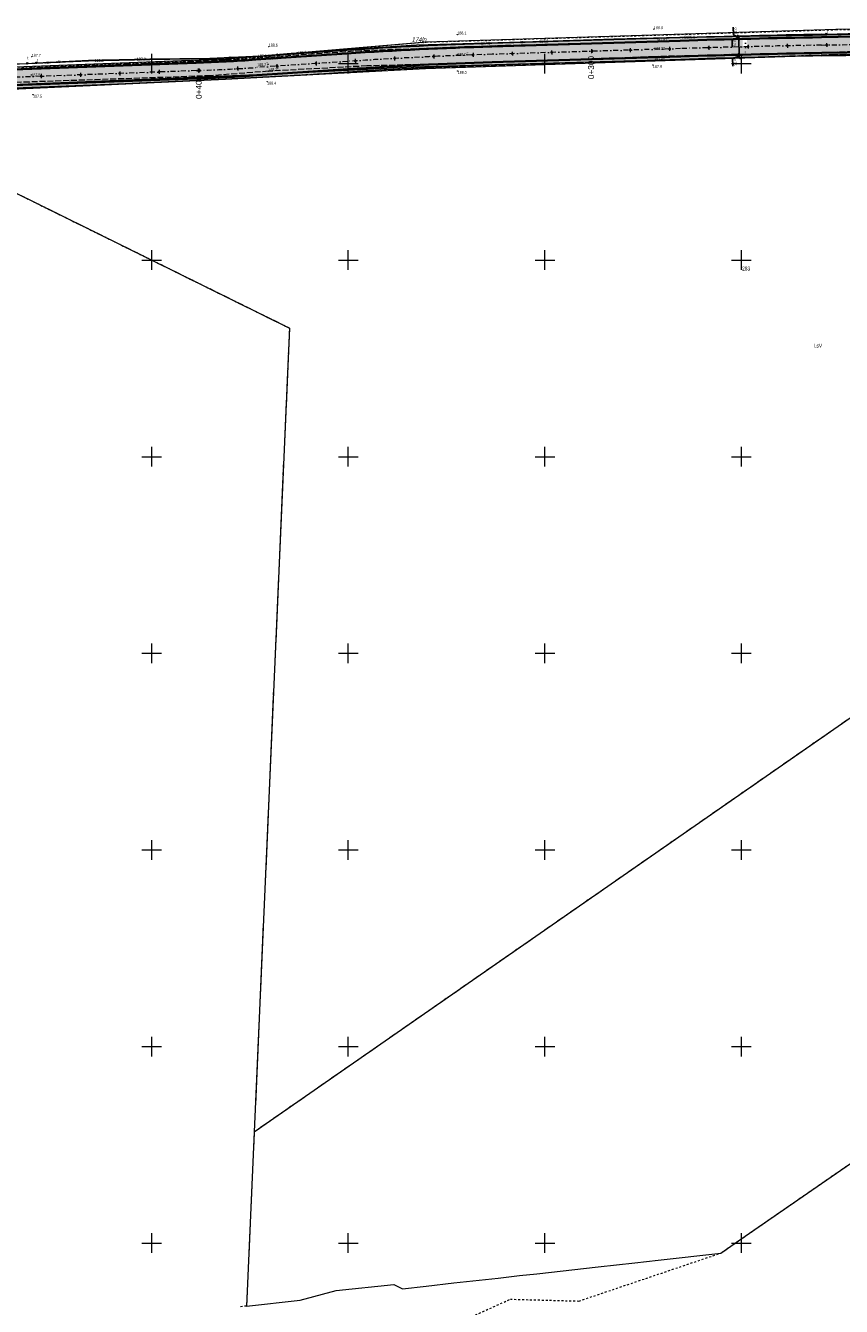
# Model space of a CAD drawing. Header units: millimetres. Extents: x 1024 to 29474, y -14562 to 6512.
# Tile 38 of 83: x 21335 to 21543, y 2749 to 3074. Entities that reach past the tile are written whole.
import ezdxf
from ezdxf.enums import TextEntityAlignment as Align

# ---------------------------------------------------------------- set-up
doc = ezdxf.new("R2010")
doc.units = ezdxf.units.MM
for name, pattern in [('1', [0]), ('2_14', [1, 0, -1]), ('2_OTKJ', [2, 1.5, -0.5]), ('4_SUEP_A', [0]), ('4_SUTP_A', [0]), ('4_SUWP', [0]), ('DASHDOT', [25.4, 12.7, -6.35, 0, -6.35]), ('EGDE', [0]), ('EGKK', [2, 1.5, -0.5]), ('EGUG', [1, 0.5, -0.5])]:
    doc.linetypes.add(name, pattern=pattern)
for name, color, linetype, lineweight in [('D.O. Kilometraż', 250, 'Continuous', 20), ('D.O. Kr 15x30', 7, 'Continuous', 35), ('D.O. kresk jezdnia', 254, 'Continuous', 18), ('D.O. opornik 12x25', 1, 'Continuous', 35), ('D.O. oś pikieta', 250, 'DASHDOT', 20), ('D.O. Pobocze', 43, 'Continuous', 13), ('D.O. wymiarowanie', 7, 'Continuous', 15), ('Dzialki', 7, 'EGDE', 18), ('Kontury', 3, 'EGKK', 18), ('Numery_dzialek', 7, 'Continuous', 9), ('Numery_konturow', 3, 'Continuous', 9), ('OSN_EWID_T_0', 1, 'Continuous', 0), ('OTK_L_0', 7, '2_OTKJ', 18), ('OTR_T_0', 7, 'Continuous', 18), ('OTR_T_1', 7, 'Continuous', 18), ('Podzial_sekcyjny_krzyze', 7, '1', 18), ('SUEP_E_T_0', 1, 'Continuous', 0), ('SUEP_L_0', 1, '4_SUEP_A', 18), ('SUER_T_0', 1, 'Continuous', 18), ('SUT_E_T_2', 30, 'Continuous', 0), ('SUT_T_2', 30, 'Continuous', 18), ('SUTP_E_T_0', 30, 'Continuous', 0), ('SUTP_L_0', 30, '4_SUTP_A', 18), ('SUTR_T_0', 30, 'Continuous', 18), ('SUWP_L_0', 5, '4_SUWP', 18), ('SUWR_T_0', 5, 'Continuous', 18), ('Uzytki', 3, 'EGUG', 18)]:
    doc.layers.add(name, color=color, linetype=linetype, lineweight=lineweight)
doc.styles.get("Standard").update_dxf_attribs({"font": 'arial.ttf'})
doc.dimstyles.new('ISO-25', dxfattribs={"dimscale": 0.25, "dimtxt": 2.5, "dimasz": 2.5, "dimexe": 1.25, "dimexo": 0.625, "dimtad": 1, "dimtxsty": 'Standard', "dimblk": 'OBLIQUE', "dimcen": 2.5, "dimse1": 1, "dimse2": 1, "dimadec": 0, "dimazin": 0, "dimtfac": 1, "dimtmove": 0, "dimatfit": 3, "dimfxl": 1, "dimarcsym": 0})

# ---------------------------------------------------------------- blocks, each defined once
blk = doc.blocks.new('_Oblique')
at = {"color": 0, "linetype": 'ByBlock', "lineweight": -2}
blk.add_line((-0.5, -0.5), (0.5, 0.5), dxfattribs=at)
blk = doc.blocks.new('*D141')
at = {"layer": 'D.O. wymiarowanie', "color": 0, "lineweight": -2}
for p, q in [((21515.08, 3073.99), (21515.13, 3072.05)), ((21515.13, 3072.05), (21516.46, 3071.35)), ((21516.47, 3070.98), (21516.45, 3071.73))]:
    blk.add_line(p, q, dxfattribs=at)
at = {"layer": 'Defpoints', "color": 0}
for p in [(21516.45, 3071.73), (21516.62, 3070.98), (21516.75, 3071.74)]:
    blk.add_point(p, dxfattribs=at)
at = {"layer": 'D.O. wymiarowanie', "color": 0, "lineweight": -2, "xscale": 0.625, "yscale": 0.625, "zscale": 0.625}
for p, rotation in [((21516.45, 3071.73), 91.45930623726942), ((21516.47, 3070.98), 271.4593062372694)]:
    blk.add_blockref('_Oblique', p, dxfattribs=dict(at, rotation=rotation))
at = {"layer": 'D.O. wymiarowanie', "color": 0, "insert": (21515.64, 3073.03), "char_height": 0.625, "attachment_point": 5, "rotation": 271.4593}
blk.add_mtext('0,75', dxfattribs=at)
blk = doc.blocks.new('*D143')
at = {"layer": 'D.O. wymiarowanie', "color": 0, "lineweight": -2}
for p, q in [((21514.92, 3066.06), (21516.58, 3066.6)), ((21514.97, 3064.12), (21514.92, 3066.06)), ((21516.59, 3066.23), (21516.57, 3066.98))]:
    blk.add_line(p, q, dxfattribs=at)
at = {"layer": 'Defpoints', "color": 0}
for p in [(21516.57, 3066.98), (21516.74, 3066.23), (21516.87, 3066.99)]:
    blk.add_point(p, dxfattribs=at)
at = {"layer": 'D.O. wymiarowanie', "color": 0, "lineweight": -2, "xscale": 0.625, "yscale": 0.625, "zscale": 0.625}
for p, rotation in [((21516.57, 3066.98), 91.45930623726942), ((21516.59, 3066.23), 271.4593062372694)]:
    blk.add_blockref('_Oblique', p, dxfattribs=dict(at, rotation=rotation))
at = {"layer": 'D.O. wymiarowanie', "color": 0, "insert": (21515.47, 3065.1), "char_height": 0.625, "attachment_point": 5, "rotation": 271.4593}
blk.add_mtext('0,75', dxfattribs=at)
blk = doc.blocks.new('*D145')
at = {"layer": 'D.O. wymiarowanie', "color": 0, "lineweight": -2}
blk.add_line((21516.57, 3066.98), (21516.47, 3070.98), dxfattribs=at)
at = {"layer": 'Defpoints', "color": 0}
for p in [(21516.47, 3070.98), (21516.47, 3070.98), (21516.57, 3066.98)]:
    blk.add_point(p, dxfattribs=at)
at = {"layer": 'D.O. wymiarowanie', "color": 0, "lineweight": -2, "xscale": 0.625, "yscale": 0.625, "zscale": 0.625}
for p, rotation in [((21516.47, 3070.98), 91.45949920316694), ((21516.57, 3066.98), 271.4594992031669)]:
    blk.add_blockref('_Oblique', p, dxfattribs=dict(at, rotation=rotation))
at = {"layer": 'D.O. wymiarowanie', "color": 0, "insert": (21516.99, 3068.99), "char_height": 0.625, "attachment_point": 5, "rotation": 271.4595}
blk.add_mtext('4', dxfattribs=at)
blk = doc.blocks.new('*D155')
at = {"layer": 'D.O. wymiarowanie', "color": 0, "lineweight": -2}
for p, q in [((21514.8, 3070.81), (21516.46, 3071.35)), ((21514.85, 3068.87), (21514.8, 3070.81)), ((21516.47, 3070.98), (21516.45, 3071.73))]:
    blk.add_line(p, q, dxfattribs=at)
at = {"layer": 'Defpoints', "color": 0}
for p in [(21516.45, 3071.73), (21517.47, 3071.75), (21517.49, 3071)]:
    blk.add_point(p, dxfattribs=at)
at = {"layer": 'D.O. wymiarowanie', "color": 0, "lineweight": -2, "xscale": 0.625, "yscale": 0.625, "zscale": 0.625}
for p, rotation in [((21516.45, 3071.73), 91.43993612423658), ((21516.47, 3070.98), 271.4399361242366)]:
    blk.add_blockref('_Oblique', p, dxfattribs=dict(at, rotation=rotation))
at = {"layer": 'D.O. wymiarowanie', "color": 0, "insert": (21515.35, 3069.85), "char_height": 0.625, "attachment_point": 5, "rotation": 271.4399}
blk.add_mtext('0,75', dxfattribs=at)
blk = doc.blocks.new('2_OTRN')
at = {"linetype": 'Continuous'}
blk.add_circle((0, 0), 0.045, dxfattribs=at)
blk = doc.blocks.new('2_OTRS')
at = {"linetype": 'Continuous'}
blk.add_circle((0, 0), 0.045, dxfattribs=at)
blk = doc.blocks.new('4_SUPS')
at = {"linetype": 'Continuous'}
blk.add_circle((0, 0), 0.0625, dxfattribs=at)
blk = doc.blocks.new('4_SUTU')
at = {"linetype": 'Continuous'}
for radius in [0.2, 0.175, 0.15, 0.125, 0.1, 0.075, 0.05, 0.025, 0.00715]:
    blk.add_circle((0, 0), radius, dxfattribs=at)
blk = doc.blocks.new('Wykno-Rudnik')
at = {"layer": 'Dzialki'}
for p, q in [((5388.13, 3073.37), (5283.9, 3070.21)), ((5483.73, 3074.39), (5388.13, 3073.37)), ((5283.9, 3070.21), (5232.86, 3065.83)), ((5232.86, 3065.83), (5119.15, 3061.63)), ((5283.76, 3063.51), (5387.89, 3066.98)), ((5387.89, 3066.98), (5482.67, 3067.17)), ((5232.88, 3060.73), (5283.76, 3063.51)), ((5173.91, 3058.01), (5232.88, 3060.73)), ((5178.63, 3032.27), (5249.14, 2997.48)), ((5249.14, 2997.48), (5240.17, 2793.05)), ((5240.17, 2793.05), (5428.71, 2924)), ((5365.04, 2766.47), (5490.37, 2853.09)), ((5240.17, 2793.05), (5238.22, 2748.71)), ((5358.89, 2762.2), (5365.04, 2766.47)), ((5327.67, 2758.71), (5337.01, 2759.76)), ((5337.01, 2759.76), (5340, 2760.09)), ((5340, 2760.09), (5342.98, 2760.42)), ((5342.98, 2760.42), (5358.89, 2762.2)), ((5291, 2754.61), (5302.23, 2755.86)), ((5302.23, 2755.86), (5307.69, 2756.48)), ((5307.69, 2756.48), (5312.07, 2756.96)), ((5312.07, 2756.96), (5327.67, 2758.71)), ((5251.84, 2750.23), (5260.99, 2752.69)), ((5260.99, 2752.69), (5275.71, 2754.22)), ((5275.71, 2754.22), (5277.88, 2753.14)), ((5277.88, 2753.14), (5283.94, 2753.82)), ((5283.94, 2753.82), (5291, 2754.61)), ((5238.22, 2748.71), (5251.84, 2750.23))]:
    blk.add_line(p, q, dxfattribs=at)
at = {"layer": 'Kontury'}
for p, q in [((5387.89, 3066.98), (5283.76, 3063.51)), ((5482.67, 3067.17), (5387.89, 3066.98)), ((5283.76, 3063.51), (5232.88, 3060.73)), ((5232.88, 3060.73), (5173.91, 3058.01)), ((5178.63, 3032.27), (5249.14, 2997.48)), ((5249.14, 2997.48), (5240.17, 2793.05)), ((5240.17, 2793.05), (5428.71, 2924))]:
    blk.add_line(p, q, dxfattribs=at)
at = {"layer": 'OTK_L_0', "linetype": '2_OTKJ'}
for p, q in [((5365.15, 3071.03), (5419.64, 3072.21)), ((5266.06, 3067.99), (5302.08, 3069.33)), ((5302.08, 3069.33), (5342.47, 3070.41)), ((5342.47, 3070.41), (5365.15, 3071.03)), ((5207.32, 3064.63), (5232.92, 3065.65)), ((5232.92, 3065.65), (5244.02, 3066.47)), ((5244.02, 3066.47), (5266.06, 3067.99)), ((5341.95, 3066.48), (5292.01, 3064.75)), ((5365.11, 3067.12), (5341.95, 3066.48)), ((5365.11, 3067.12), (5404.18, 3068.11)), ((5180.87, 3063.58), (5207.32, 3064.63)), ((5243.79, 3062.79), (5229.04, 3061.63)), ((5268.85, 3064.14), (5243.79, 3062.79)), ((5292.01, 3064.75), (5268.85, 3064.14)), ((5182.99, 3060.05), (5139.41, 3058.67)), ((5229.04, 3061.63), (5182.99, 3060.05))]:
    blk.add_line(p, q, dxfattribs=at)
at = {"layer": 'OTK_L_0', "linetype": '2_14'}
blk.add_line((5365.15, 3071.03), (5365.11, 3067.12), dxfattribs=at)
at = {"layer": 'Podzial_sekcyjny_krzyze'}
for p, q in [((5214.12, 3062.24), (5214.12, 3067.24)), ((5264.12, 3062.24), (5264.12, 3067.24)), ((5314.12, 3062.24), (5314.12, 3067.24)), ((5364.12, 3062.24), (5364.12, 3067.24)), ((5211.62, 3064.74), (5216.62, 3064.74)), ((5261.62, 3064.74), (5266.62, 3064.74)), ((5311.62, 3064.74), (5316.62, 3064.74)), ((5361.62, 3064.74), (5366.62, 3064.74)), ((5214.12, 3012.24), (5214.12, 3017.24)), ((5264.12, 3012.24), (5264.12, 3017.24)), ((5314.12, 3012.24), (5314.12, 3017.24)), ((5364.12, 3012.24), (5364.12, 3017.24)), ((5211.62, 3014.74), (5216.62, 3014.74)), ((5261.62, 3014.74), (5266.62, 3014.74)), ((5311.62, 3014.74), (5316.62, 3014.74)), ((5361.62, 3014.74), (5366.62, 3014.74)), ((5211.62, 2964.74), (5216.62, 2964.74)), ((5214.12, 2962.24), (5214.12, 2967.24)), ((5261.62, 2964.74), (5266.62, 2964.74)), ((5264.12, 2962.24), (5264.12, 2967.24)), ((5311.62, 2964.74), (5316.62, 2964.74)), ((5314.12, 2962.24), (5314.12, 2967.24)), ((5361.62, 2964.74), (5366.62, 2964.74)), ((5364.12, 2962.24), (5364.12, 2967.24)), ((5214.12, 2912.24), (5214.12, 2917.24)), ((5264.12, 2912.24), (5264.12, 2917.24)), ((5314.12, 2912.24), (5314.12, 2917.24)), ((5364.12, 2912.24), (5364.12, 2917.24)), ((5211.62, 2914.74), (5216.62, 2914.74)), ((5261.62, 2914.74), (5266.62, 2914.74)), ((5311.62, 2914.74), (5316.62, 2914.74)), ((5361.62, 2914.74), (5366.62, 2914.74)), ((5214.12, 2862.24), (5214.12, 2867.24)), ((5264.12, 2862.24), (5264.12, 2867.24)), ((5314.12, 2862.24), (5314.12, 2867.24)), ((5364.12, 2862.24), (5364.12, 2867.24)), ((5211.62, 2864.74), (5216.62, 2864.74)), ((5261.62, 2864.74), (5266.62, 2864.74)), ((5311.62, 2864.74), (5316.62, 2864.74)), ((5361.62, 2864.74), (5366.62, 2864.74)), ((5211.62, 2814.74), (5216.62, 2814.74)), ((5214.12, 2812.24), (5214.12, 2817.24)), ((5261.62, 2814.74), (5266.62, 2814.74)), ((5264.12, 2812.24), (5264.12, 2817.24)), ((5311.62, 2814.74), (5316.62, 2814.74)), ((5314.12, 2812.24), (5314.12, 2817.24)), ((5361.62, 2814.74), (5366.62, 2814.74)), ((5364.12, 2812.24), (5364.12, 2817.24)), ((5214.12, 2762.24), (5214.12, 2767.24)), ((5264.12, 2762.24), (5264.12, 2767.24)), ((5314.12, 2762.24), (5314.12, 2767.24)), ((5364.12, 2762.24), (5364.12, 2767.24)), ((5211.62, 2764.74), (5216.62, 2764.74)), ((5261.62, 2764.74), (5266.62, 2764.74)), ((5311.62, 2764.74), (5316.62, 2764.74)), ((5361.62, 2764.74), (5366.62, 2764.74))]:
    blk.add_line(p, q, dxfattribs=at)
at = {"layer": 'SUEP_L_0', "linetype": '4_SUEP_A'}
for p, q in [((5366.15, 3071.7), (5382.19, 3071.95)), ((5382.19, 3071.95), (5398.78, 3072.39)), ((5265.62, 3068.36), (5281.48, 3069.38)), ((5281.48, 3069.38), (5296.27, 3069.82)), ((5296.27, 3069.82), (5311.11, 3070.24)), ((5311.11, 3070.24), (5331.59, 3070.86)), ((5331.59, 3070.86), (5348.48, 3071.38)), ((5348.48, 3071.38), (5366.15, 3071.7)), ((5182.46, 3064.76), (5198.03, 3065.47)), ((5198.03, 3065.47), (5213.59, 3065.81)), ((5213.59, 3065.81), (5228.86, 3066)), ((5228.86, 3066), (5241.63, 3066.63)), ((5241.63, 3066.63), (5249.64, 3067.25)), ((5249.64, 3067.25), (5265.62, 3068.36)), ((5178.48, 3064.56), (5182.46, 3064.76))]:
    blk.add_line(p, q, dxfattribs=at)
at = {"layer": 'SUTP_L_0', "linetype": '4_SUTP_A'}
for p, q in [((5366.13, 3071.78), (5382.16, 3072.04)), ((5382.16, 3072.04), (5385.71, 3072.25)), ((5385.71, 3072.25), (5397.62, 3072.54)), ((5265.62, 3068.49), (5281.47, 3069.48)), ((5281.47, 3069.48), (5296.25, 3069.92)), ((5296.25, 3069.92), (5311.1, 3070.34)), ((5311.1, 3070.34), (5331.63, 3071)), ((5331.63, 3071), (5348.48, 3071.45)), ((5348.48, 3071.45), (5366.13, 3071.78)), ((5184.76, 3064.92), (5198.06, 3065.64)), ((5198.06, 3065.64), (5213.58, 3065.91)), ((5213.58, 3065.91), (5228.86, 3066.15)), ((5228.86, 3066.15), (5241.65, 3066.71)), ((5241.65, 3066.71), (5249.6, 3067.38)), ((5249.6, 3067.38), (5265.62, 3068.49)), ((5178.43, 3064.64), (5182.44, 3064.79)), ((5182.44, 3064.79), (5184.76, 3064.92))]:
    blk.add_line(p, q, dxfattribs=at)
at = {"layer": 'SUWP_L_0', "linetype": '4_SUWP'}
for p, q in [((5402.55, 3067.28), (5280.54, 3063.8)), ((5249.18, 3062.19), (5180.67, 3059.41)), ((5280.54, 3063.8), (5249.18, 3062.19))]:
    blk.add_line(p, q, dxfattribs=at)
at = {"layer": 'Uzytki'}
for p, q in [((5283.9, 3070.21), (5388.13, 3073.37)), ((5388.13, 3073.37), (5483.73, 3074.39)), ((5232.86, 3065.83), (5283.9, 3070.21)), ((5119.15, 3061.63), (5232.86, 3065.83)), ((5387.89, 3066.98), (5283.76, 3063.51)), ((5482.67, 3067.17), (5387.89, 3066.98)), ((5283.76, 3063.51), (5232.88, 3060.73)), ((5232.88, 3060.73), (5173.91, 3058.01)), ((5178.63, 3032.27), (5249.14, 2997.48)), ((5249.14, 2997.48), (5240.17, 2793.05)), ((5366.43, 2767.43), (5460.9, 2832.72)), ((5240.17, 2793.05), (5238.22, 2748.71)), ((5363.65, 2765.51), (5365.04, 2766.47)), ((5365.04, 2766.47), (5366.43, 2767.43)), ((5358.89, 2762.2), (5363.65, 2765.51)), ((5322.78, 2750), (5358.89, 2762.2)), ((5255.43, 2727.95), (5305.34, 2750.47)), ((5305.34, 2750.47), (5322.78, 2750)), ((5238.22, 2748.71), (5236.73, 2748.57))]:
    blk.add_line(p, q, dxfattribs=at)
at = {"layer": 'OTR_T_0'}
for p in [(5341.95, 3068.52), (5342.47, 3070.41), (5244.02, 3066.47), (5291.87, 3067.02), (5341.95, 3066.48), (5243.75, 3064.58), (5243.79, 3062.79), (5183.49, 3061.83)]:
    blk.add_blockref('2_OTRS', p, dxfattribs=at)
at = {"layer": 'OTR_T_1'}
for p in [(5291.86, 3072.12), (5341.86, 3073.49), (5243.88, 3069.07), (5183.57, 3066.46), (5291.94, 3062.86), (5341.61, 3064.34), (5243.48, 3060.12), (5183.9, 3056.8)]:
    blk.add_blockref('2_OTRN', p, dxfattribs=at)
at = {"layer": 'SUER_T_0'}
for p in [(5297.89, 3069.87), (5350.05, 3071.41), (5199.57, 3065.51), (5243.35, 3066.77)]:
    blk.add_blockref('4_SUPS', p, dxfattribs=at)
at = {"layer": 'SUT_T_2'}
for p in [(5385.71, 3072.25), (5182.44, 3064.79), (5184.76, 3064.92)]:
    blk.add_blockref('4_SUTU', p, dxfattribs=at)
at = {"layer": 'SUTR_T_0'}
for p in [(5312.73, 3070.39), (5212.59, 3065.9), (5251.23, 3067.49)]:
    blk.add_blockref('4_SUPS', p, dxfattribs=at)
at = {"layer": 'SUWR_T_0'}
blk.add_blockref('4_SUPS', (5280.54, 3063.8), dxfattribs=at)
at = {"layer": 'Numery_dzialek', "width": 0.7}
blk.add_text('283', height=1, dxfattribs=at).set_placement((5364.3, 3013.1), align=Align.TOP_LEFT)
at = {"layer": 'Numery_konturow', "width": 0.7}
blk.add_text('LsV', height=1, dxfattribs=at).set_placement((5382.55, 2993.53), align=Align.TOP_LEFT)
at = {"layer": 'OSN_EWID_T_0', "oblique": 15, "width": 0.7}
blk.add_text('174lp', height=1.25, dxfattribs=at).set_placement((5283.91, 3070.2), align=Align.RIGHT)
at = {"layer": 'OTR_T_0', "lineweight": 9, "width": 0.7}
for s, rotation, p in [('187.88', 0.971, (5341.95, 3068.52)), ('188.07', 1.9092, (5291.87, 3067.02)), ('187.51', 1.4396, (5183.49, 3061.83))]:
    blk.add_text(s, height=0.75, rotation=rotation, dxfattribs=at).set_placement(p, align=Align.MIDDLE_LEFT)
for s, rotation, p in [('187.81', 0.1745, (5342.47, 3070.41)), ('188.25', 3.3378, (5243.79, 3062.79))]:
    blk.add_text(s, height=0.75, rotation=rotation, dxfattribs=at).set_placement(p)
for s, rotation, p in [('188.29', 3.7203, (5244.02, 3066.47)), ('187.84', 0.289, (5341.95, 3066.48))]:
    blk.add_text(s, height=0.75, rotation=rotation, dxfattribs=at).set_placement(p, align=Align.TOP_LEFT)
blk.add_text('188.27', height=0.75, rotation=2.9814, dxfattribs=at).set_placement((5243.75, 3064.58), align=Align.MIDDLE_RIGHT)
at = {"layer": 'OTR_T_1', "lineweight": 9, "width": 0.7}
for s, p in [('188.1', (5291.86, 3072.12)), ('188.0', (5341.86, 3073.49)), ('188.6', (5243.88, 3069.07)), ('187.7', (5183.57, 3066.46))]:
    blk.add_text(s, height=0.75, dxfattribs=at).set_placement(p)
for s, p in [('188.0', (5291.94, 3062.86)), ('187.9', (5341.61, 3064.34)), ('188.4', (5243.48, 3060.12)), ('187.5', (5183.9, 3056.8))]:
    blk.add_text(s, height=0.75, dxfattribs=at).set_placement(p, align=Align.TOP_LEFT)
at = {"layer": 'SUEP_E_T_0', "lineweight": 9, "width": 0.7}
for rotation, p in [(1.7634, (5349.54, 3071.42)), (2.6109, (5187.37, 3064.99)), (4.4261, (5245.79, 3066.95))]:
    blk.add_text('eS', height=0.75, rotation=rotation, dxfattribs=at).set_placement(p, align=Align.MIDDLE)
at = {"layer": 'SUER_T_0', "lineweight": 9, "width": 0.7}
for s, rotation, p in [('186.9', 1.0375, (5350.05, 3071.41)), ('187.1', 1.6211, (5297.89, 3069.87)), ('186.7', 1.2518, (5199.57, 3065.51))]:
    blk.add_text(s, height=0.75, rotation=rotation, dxfattribs=at).set_placement(p, align=Align.MIDDLE_LEFT)
blk.add_text('187.6', height=0.75, rotation=4.4261, dxfattribs=at).set_placement((5243.35, 3066.77), align=Align.MIDDLE_RIGHT)
at = {"layer": 'SUT_E_T_2', "lineweight": 9, "width": 0.7}
for p in [(5385.87, 3072.61), (5182.47, 3065.76), (5184.95, 3065.2)]:
    blk.add_text('t', height=0.75, dxfattribs=at).set_placement(p)
at = {"layer": 'SUTP_E_T_0', "lineweight": 9, "width": 0.7}
for rotation, p in [(1.6201, (5308.2, 3070.26)), (3.11, (5190.58, 3065.24)), (2.51, (5234.06, 3066.38))]:
    blk.add_text('ts', height=0.75, rotation=rotation, dxfattribs=at).set_placement(p, align=Align.MIDDLE)
at = {"layer": 'SUTR_T_0', "lineweight": 9, "width": 0.7}
for s, rotation, p in [('187.2', 1.8413, (5312.73, 3070.39)), ('187.4', 3.9636, (5251.23, 3067.49))]:
    blk.add_text(s, height=0.75, rotation=rotation, dxfattribs=at).set_placement(p, align=Align.MIDDLE_LEFT)
blk.add_text('187.0', height=0.75, rotation=0.9967, dxfattribs=at).set_placement((5212.59, 3065.9), align=Align.MIDDLE_RIGHT)
at = {"layer": 'SUWR_T_0', "lineweight": 9, "width": 0.7}
blk.add_text('186.48', height=0.75, rotation=1.6338, dxfattribs=at).set_placement((5280.54, 3063.8), align=Align.MIDDLE_LEFT)

msp = doc.modelspace()

# ---------------------------------------------------------------- hatches: boundary and pattern name
at = {"layer": 'D.O. kresk jezdnia', "lineweight": 5, "ltscale": 0.3}
h = msp.add_hatch(color=256, dxfattribs=at)
h.dxf.hatch_style = 2
h.paths.add_polyline_path([(21652.328, 3055.81), (21656.164, 3048.705, -0.055516), (21662.386, 3033.312), (21666.343, 3019.191, -0.0129122), (21670.769, 3001.668), (21674.838, 2983.607), (21676.888, 2983.607), (21672.72, 3002.107, 0.0129122), (21668.269, 3019.731), (21664.312, 3033.851, 0.055516), (21657.924, 3049.656), (21654.075, 3056.784)])
h.paths.add_polyline_path([(21650.581, 3054.835), (21654.404, 3047.755, -0.055516), (21660.46, 3032.772), (21664.417, 3018.652, -0.0129122), (21668.818, 3001.228), (21672.788, 2983.607), (21674.838, 2983.607), (21670.769, 3001.668, 0.0129122), (21666.343, 3019.191), (21662.386, 3033.312, 0.055516), (21656.164, 3048.705), (21652.328, 3055.81)])
h.paths.add_polyline_path([(21562.423, 3071.9), (21563.731, 3069.924), (21628.689, 3071.123, -0.2859271), (21651.38, 3057.566), (21652.328, 3055.81), (21654.075, 3056.784), (21653.149, 3058.499), (21653.14, 3058.516), (21653.149, 3058.499, 0.2857251), (21628.652, 3073.122)])
h.paths.add_polyline_path([(21563.731, 3069.924), (21565.039, 3067.947), (21628.726, 3069.123, -0.2859271), (21649.601, 3056.651), (21649.62, 3056.616), (21650.581, 3054.835), (21652.328, 3055.81), (21651.38, 3057.566, 0.2859271), (21628.689, 3071.123)])
h.paths.add_polyline_path([(21290.145, 3061.719), (21291.224, 3059.757), (21378.487, 3062.951, 0.0076703), (21393.807, 3063.747), (21416.946, 3065.306, -0.0023118), (21426.175, 3065.884), (21426.679, 3067.917, 0.0024667), (21416.812, 3067.301), (21393.672, 3065.742, -0.0076703), (21378.414, 3064.949)])
h.paths.add_polyline_path([(21291.224, 3059.757), (21292.303, 3057.795), (21378.561, 3060.952, 0.0076703), (21393.941, 3061.751), (21417.081, 3063.31, -0.0021563), (21425.672, 3063.852), (21426.175, 3065.884, 0.0023118), (21416.946, 3065.306), (21393.807, 3063.747, -0.0076703), (21378.487, 3062.951)])
h.paths.add_polyline_path([(21426.679, 3067.917), (21426.175, 3065.884, -0.0068972), (21453.736, 3067.104), (21501.657, 3068.563, -0.0029929), (21537.56, 3069.44), (21563.731, 3069.924), (21562.423, 3071.9), (21537.523, 3071.44, 0.0029929), (21501.596, 3070.562), (21453.675, 3069.103, 0.0067424)])
h.paths.add_polyline_path([(21518.603, 3071.198), (21517.477, 3071.169), (21517.528, 3069.166), (21518.654, 3069.195)])
h.paths.add_polyline_path([(21426.175, 3065.884), (21425.672, 3063.852, -0.0070527), (21453.797, 3065.105), (21501.718, 3066.564, -0.0029929), (21537.597, 3067.441), (21565.039, 3067.947), (21563.731, 3069.924), (21537.56, 3069.44, 0.0029929), (21501.657, 3068.563), (21453.736, 3067.104, 0.0068972)])
h.paths.add_polyline_path([(21144.258, 3056.716), (21142.975, 3054.694), (21248.153, 3056.471, 0.0049247), (21277.729, 3057.262), (21292.303, 3057.795), (21291.224, 3059.757), (21277.656, 3059.26, -0.0049247), (21248.119, 3058.47)])
h.paths.add_polyline_path([(21249.436, 3058.876), (21248.498, 3058.86), (21248.511, 3058.116), (21249.448, 3058.131)])
h.paths.add_polyline_path([(21249.436, 3058.876), (21248.498, 3058.86), (21248.511, 3058.116), (21249.448, 3058.131)])
h.paths.add_polyline_path([(21145.541, 3058.738), (21144.258, 3056.716), (21248.119, 3058.47, 0.0049247), (21277.656, 3059.26), (21291.224, 3059.757), (21290.145, 3061.719), (21277.583, 3061.259, -0.0049247), (21248.085, 3060.47)])
h.paths.add_polyline_path([(21672.788, 2983.607), (21674.303, 2976.879, 0.0062895), (21678.22, 2961.146), (21681.726, 2947.432), (21683.604, 2940.082), (21686.448, 2940.821), (21680.303, 2961.71, -0.0161291), (21676.254, 2977.319), (21674.838, 2983.607)])
h.paths.add_polyline_path([(21674.838, 2983.607), (21676.254, 2977.319, 0.0161291), (21680.303, 2961.71), (21686.448, 2940.821), (21688.609, 2941.382), (21685.563, 2950.917), (21682.222, 2962.275, -0.0161291), (21678.205, 2977.758), (21676.888, 2983.607)])
h.paths.add_polyline_path([(20999.059, 3057.638), (21076.273, 3055.945, 0.0097032), (21095.677, 3055.896), (21144.258, 3056.716), (21145.541, 3058.738), (21095.643, 3057.896, -0.0097032), (21076.317, 3057.945), (20999.882, 3059.621)])
h.paths.add_polyline_path([(20998.237, 3055.656), (21076.229, 3053.945, 0.0097032), (21095.711, 3053.896), (21142.975, 3054.694), (21144.258, 3056.716), (21095.677, 3055.896, -0.0097032), (21076.273, 3055.945), (20999.059, 3057.638)])
h.paths.add_polyline_path([(20871.971, 3057.141, 0.0068721), (20881.644, 3056.941), (20943.823, 3056.511, -0.0037526), (20988.818, 3055.862), (20998.237, 3055.656), (20999.059, 3057.638), (20988.862, 3057.862, 0.0037526), (20943.836, 3058.511), (20881.658, 3058.941, -0.0062677), (20872.885, 3059.112)])
h.paths.add_polyline_path([(20872.885, 3059.112, 0.0062677), (20881.658, 3058.941), (20943.836, 3058.511, -0.0037526), (20988.862, 3057.862), (20999.059, 3057.638), (20999.882, 3059.621), (20988.906, 3059.861, 0.0037526), (20943.85, 3060.511), (20881.672, 3060.941, -0.0056556), (20873.801, 3061.085)])
h.paths.add_polyline_path([(20982.331, 3057.615), (20983.269, 3057.596), (20983.284, 3058.34), (20982.346, 3058.359)])
h.paths.add_polyline_path([(20982.331, 3057.615), (20983.269, 3057.596), (20983.284, 3058.34), (20982.346, 3058.359)])
edge = h.paths.add_edge_path()
edge.add_line((20848.394, 3062.767), (20785.87, 3069.213))
edge.add_line((20785.87, 3069.213), (20785.665, 3067.223))
edge.add_line((20785.665, 3067.223), (20848.189, 3060.778))
edge.add_arc((20884.078, 3408.933), 350, -95.88551, -91.83268)
edge.add_line((20872.885, 3059.112), (20873.801, 3061.085))
edge.add_arc((20884.078, 3408.933), 348, 264.11449, 268.30758, ccw=False)
edge = h.paths.add_edge_path()
edge.add_line((20848.189, 3060.778), (20785.665, 3067.223))
edge.add_line((20785.665, 3067.223), (20785.46, 3065.234))
edge.add_line((20785.46, 3065.234), (20847.984, 3058.788))
edge.add_arc((20884.078, 3408.933), 352, -95.88551, -91.9712)
edge.add_line((20871.971, 3057.141), (20872.885, 3059.112))
edge.add_arc((20884.078, 3408.933), 350, 264.11449, 268.16732, ccw=False)
at = {"layer": 'D.O. oś pikieta', "ltscale": 0.3}
h = msp.add_hatch(color=256, dxfattribs=at)
h.dxf.hatch_style = 1
h.paths.add_polyline_path([(21478.879, 3068.49, -0.4142136), (21479.482, 3067.893, -0.4142136), (21478.884, 3067.29), (21478.882, 3067.89)])
h = msp.add_hatch(color=256, dxfattribs=at)
h.dxf.hatch_style = 1
h.paths.add_polyline_path([(21379.01, 3063.575, -0.4142136), (21379.613, 3062.978, -0.4142136), (21379.016, 3062.375), (21379.013, 3062.975)])
at = {"layer": 'D.O. Pobocze'}
h = msp.add_hatch(dxfattribs=at)
h.set_pattern_fill('GRAVL1', color=256, scale=0.03, style=2)
h.set_pattern_definition([(228.0128, (12153.590734, 0.762), (-6.0959986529, -6.8580010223), [0.10251643, -10.149145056]), (184.9697, (12153.522154, 0.6858), (9.14400080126, 0.76199337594), [0.175921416, -17.41621485]), (132.5104, (12153.346894, 0.67056), (7.61999292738, -8.3820066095), [0.124044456, -12.280416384]), (267.2737, (12153.049714, 0.48006), (0.76199696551, 15.24000022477), [0.160201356, -15.859931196]), (292.8337, (12153.042094, 0.32004), (-3.81000754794, 9.14399726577), [0.15709011, -15.551942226]), (357.2737, (12153.103054, 0.17526), (-15.24000022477, 0.76199696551), [0.160201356, -15.859931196]), (37.6942, (12153.263074, 0.16764), (-9.90600559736, -7.61999268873), [0.2118581, -20.97393494]), (72.2553, (12153.430714, 0.29718), (5.33400820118, 16.763997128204), [0.200015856, -19.8015766]), (121.4296, (12153.491674, 0.48768), (-6.09600627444, 9.90599621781), [0.1607439, -15.913663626]), (175.2364, (12153.407854, 0.62484), (8.3820007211, -0.7619935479), [0.183513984, -8.992181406]), (222.3974, (12153.224974, 0.64008), (-9.14400560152, -8.381993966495), [0.237323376, -23.49503175]), (138.8141, (12153.804094, 0.47244), (-5.33400224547, 4.57199795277), [0.08100136, -8.01916913]), (171.4692, (12153.743134, 0.52578), (9.90599869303, -1.52400602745), [0.154104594, -15.25639138]), (225, (12153.59073, 0.54864), (-1e-16, -0.762000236), [0.1077628, -0.969867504]), (203.1986, (12153.53739, 0.64008), (3.8099997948, 1.5240010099), [0.058032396, -5.74518663]), (291.8014, (12153.48405, 0.61722), (-0.7619999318, 2.286000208), [0.082069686, -4.021426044]), (30.9638, (12153.51453, 0.54102), (2.285998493, 1.5240018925), [0.1332959, -4.309889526]), (161.5651, (12153.62883, 0.6096), (1.524000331, -0.761998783), [0.09638614, -2.313269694]), (16.3895, (12153.042094, 0.61722), (7.62000167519, 2.28599444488), [0.1350264, -13.36764789]), (70.3462, (12153.171634, 0.65532), (-3.0479963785, -8.38200162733), [0.11327968, -11.214664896]), (293.1986, (12153.62883, 0.762), (-1.5240010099, 3.8099997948), [0.11606403, -5.687154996]), (343.6105, (12153.674554, 0.65532), (-7.62000167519, 2.28599444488), [0.1350264, -13.36764789]), (339.444, (12153.04209, 0.14478), (-3.81000140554, 1.5239969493), [0.13021056, -6.38032049]), (294.7751, (12153.164014, 0.09906), (-3.8099940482, 8.38200260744), [0.109101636, -10.801077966]), (66.8014, (12153.63645, 0), (1.5240010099, 3.8099997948), [0.11606403, -5.687154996]), (17.354, (12153.682174, 0.10668), (-9.90600153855, -3.04799581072), [0.12773482, -12.64571309]), (69.444, (12153.26307, 0), (-1.5239969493, -3.81000140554), [0.06510528, -6.44542577]), (101.3099, (12153.59073, 0), (-0.7619981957, 3.0480005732), [0.03885438, -3.8465981]), (165.9638, (12153.58311, 0.0381), (2.286000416, -0.7619985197), [0.15709011, -2.9847159]), (186.009, (12153.430714, 0.0762), (7.61999981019, 0.76199947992), [0.1455801, -14.412409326]), (303.6901, (12153.51453, 0.47244), (-0.762001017, 1.523999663), [0.109897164, -2.6375327]), (353.1572, (12153.575494, 0.381), (12.953999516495, -1.52400609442), [0.19186703, -18.994803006]), (60.9454, (12153.765994, 0.35814), (-3.0480000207, -5.33400029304), [0.07845247, -7.76681759]), (90, (12153.8041, 0.4267), (-0.762, 0.762), [0.04572, -0.71628]), (120.2564, (12153.415474, 0.09906), (3.04799610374, -5.33400187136), [0.10586009, -10.48018224]), (48.0128, (12153.362134, 0.1905), (6.0959986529, 6.8580010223), [0.205032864, -10.046628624]), (0, (12153.4993, 0.3429), (0.762, 0.762), [0.19812, -0.56388]), (325.3048, (12153.697414, 0.3429), (-7.61999562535, 5.3340065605), [0.12048287, -11.92779479]), (254.0546, (12153.79647, 0.27432), (-0.7619999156, -3.0480000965), [0.110948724, -5.436495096]), (207.646, (12153.765994, 0.16764), (-14.47799680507, -7.62000587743), [0.18064353, -17.88373919]), (175.4261, (12153.605974, 0.08382), (-9.90600042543, 0.761996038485), [0.19110884, -18.91975439])])
h.paths.add_polyline_path([(21295.59, 3062.496), (21295.59, 3061.918), (21378.414, 3064.949, 0.0076703), (21393.672, 3065.742), (21416.812, 3067.301, -0.0008692), (21420.288, 3067.529), (21420.288, 3068.281, 0.0008811), (21416.761, 3068.049), (21393.622, 3066.491, -0.0001087), (21393.406, 3066.476), (21385.904, 3065.832)])
h.paths.add_polyline_path([(21301.169, 3058.119), (21300.427, 3057.342), (21358.487, 3059.467), (21385.924, 3060.732), (21407.356, 3061.903), (21417.131, 3062.562, -0.0007931), (21420.288, 3062.769), (21420.288, 3063.521, 0.0008052), (21417.081, 3063.31), (21393.941, 3061.751, -0.0076703), (21378.561, 3060.952)])
h.paths.add_polyline_path([(21420.288, 3063.521), (21420.288, 3062.769, -0.008416), (21453.82, 3064.355), (21501.74, 3065.814, -0.0027582), (21534.798, 3066.638), (21534.798, 3067.388, 0.0027594), (21501.718, 3066.564), (21453.797, 3065.105, 0.008404)])
h.paths.add_polyline_path([(21420.288, 3068.281), (21420.288, 3067.529, -0.00834), (21453.675, 3069.103), (21501.596, 3070.562, -0.0027659), (21534.798, 3071.389), (21534.798, 3072.139, 0.0027671), (21501.573, 3071.311), (21453.652, 3069.853, 0.008328)])
h.paths.add_polyline_path([(21213.759, 3059.892), (21248.085, 3060.47, 0.0049247), (21277.583, 3061.259), (21295.59, 3061.918), (21295.59, 3062.496), (21272.194, 3061.632), (21212.751, 3060.524), (21211.751, 3060.507), (21212.751, 3060.524)])
h.paths.add_polyline_path([(21641.516, 3070.129, -0.0842645), (21648.744, 3064.704, 0.3096056), (21652.119, 3064.386), (21651.685, 3065.005, -0.2950543), (21649.255, 3065.255, 0.0826312), (21641.977, 3070.734, -0.1742875), (21640.889, 3073.396), (21640.135, 3073.579, 0.1927088)])
h.paths.add_polyline_path([(21534.798, 3067.388), (21534.798, 3066.638, -0.0002346), (21537.611, 3066.691), (21595.525, 3067.76), (21595.052, 3068.501), (21537.597, 3067.441, 0.0002334)])
h.paths.add_polyline_path([(21534.798, 3072.139), (21534.798, 3071.389, -0.000227), (21537.523, 3071.44), (21592.53, 3072.455), (21592.056, 3073.197), (21537.509, 3072.19, 0.0002258)])
h.paths.add_polyline_path([(21592.056, 3073.197), (21592.53, 3072.455), (21628.652, 3073.122, -0.0470118), (21633.704, 3072.74, 0.2896654), (21636.454, 3074.389), (21635.568, 3074.379, -0.2350197), (21633.772, 3073.489, 0.0464792), (21628.638, 3073.872)])
h = msp.add_hatch(dxfattribs=at)
h.set_pattern_fill('GRAVL1', color=256, scale=0.03, style=2)
h.set_pattern_definition([(228.0128, (12153.590734, 0.762), (-6.0959986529, -6.8580010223), [0.10251643, -10.149145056]), (184.9697, (12153.522154, 0.6858), (9.14400080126, 0.76199337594), [0.175921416, -17.41621485]), (132.5104, (12153.346894, 0.67056), (7.61999292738, -8.3820066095), [0.124044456, -12.280416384]), (267.2737, (12153.049714, 0.48006), (0.76199696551, 15.24000022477), [0.160201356, -15.859931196]), (292.8337, (12153.042094, 0.32004), (-3.81000754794, 9.14399726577), [0.15709011, -15.551942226]), (357.2737, (12153.103054, 0.17526), (-15.24000022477, 0.76199696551), [0.160201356, -15.859931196]), (37.6942, (12153.263074, 0.16764), (-9.90600559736, -7.61999268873), [0.2118581, -20.97393494]), (72.2553, (12153.430714, 0.29718), (5.33400820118, 16.763997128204), [0.200015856, -19.8015766]), (121.4296, (12153.491674, 0.48768), (-6.09600627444, 9.90599621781), [0.1607439, -15.913663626]), (175.2364, (12153.407854, 0.62484), (8.3820007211, -0.7619935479), [0.183513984, -8.992181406]), (222.3974, (12153.224974, 0.64008), (-9.14400560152, -8.381993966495), [0.237323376, -23.49503175]), (138.8141, (12153.804094, 0.47244), (-5.33400224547, 4.57199795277), [0.08100136, -8.01916913]), (171.4692, (12153.743134, 0.52578), (9.90599869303, -1.52400602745), [0.154104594, -15.25639138]), (225, (12153.59073, 0.54864), (-1e-16, -0.762000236), [0.1077628, -0.969867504]), (203.1986, (12153.53739, 0.64008), (3.8099997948, 1.5240010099), [0.058032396, -5.74518663]), (291.8014, (12153.48405, 0.61722), (-0.7619999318, 2.286000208), [0.082069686, -4.021426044]), (30.9638, (12153.51453, 0.54102), (2.285998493, 1.5240018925), [0.1332959, -4.309889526]), (161.5651, (12153.62883, 0.6096), (1.524000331, -0.761998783), [0.09638614, -2.313269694]), (16.3895, (12153.042094, 0.61722), (7.62000167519, 2.28599444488), [0.1350264, -13.36764789]), (70.3462, (12153.171634, 0.65532), (-3.0479963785, -8.38200162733), [0.11327968, -11.214664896]), (293.1986, (12153.62883, 0.762), (-1.5240010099, 3.8099997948), [0.11606403, -5.687154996]), (343.6105, (12153.674554, 0.65532), (-7.62000167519, 2.28599444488), [0.1350264, -13.36764789]), (339.444, (12153.04209, 0.14478), (-3.81000140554, 1.5239969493), [0.13021056, -6.38032049]), (294.7751, (12153.164014, 0.09906), (-3.8099940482, 8.38200260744), [0.109101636, -10.801077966]), (66.8014, (12153.63645, 0), (1.5240010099, 3.8099997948), [0.11606403, -5.687154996]), (17.354, (12153.682174, 0.10668), (-9.90600153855, -3.04799581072), [0.12773482, -12.64571309]), (69.444, (12153.26307, 0), (-1.5239969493, -3.81000140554), [0.06510528, -6.44542577]), (101.3099, (12153.59073, 0), (-0.7619981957, 3.0480005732), [0.03885438, -3.8465981]), (165.9638, (12153.58311, 0.0381), (2.286000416, -0.7619985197), [0.15709011, -2.9847159]), (186.009, (12153.430714, 0.0762), (7.61999981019, 0.76199947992), [0.1455801, -14.412409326]), (303.6901, (12153.51453, 0.47244), (-0.762001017, 1.523999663), [0.109897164, -2.6375327]), (353.1572, (12153.575494, 0.381), (12.953999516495, -1.52400609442), [0.19186703, -18.994803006]), (60.9454, (12153.765994, 0.35814), (-3.0480000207, -5.33400029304), [0.07845247, -7.76681759]), (90, (12153.8041, 0.4267), (-0.762, 0.762), [0.04572, -0.71628]), (120.2564, (12153.415474, 0.09906), (3.04799610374, -5.33400187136), [0.10586009, -10.48018224]), (48.0128, (12153.362134, 0.1905), (6.0959986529, 6.8580010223), [0.205032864, -10.046628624]), (0, (12153.4993, 0.3429), (0.762, 0.762), [0.19812, -0.56388]), (325.3048, (12153.697414, 0.3429), (-7.61999562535, 5.3340065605), [0.12048287, -11.92779479]), (254.0546, (12153.79647, 0.27432), (-0.7619999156, -3.0480000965), [0.110948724, -5.436495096]), (207.646, (12153.765994, 0.16764), (-14.47799680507, -7.62000587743), [0.18064353, -17.88373919]), (175.4261, (12153.605974, 0.08382), (-9.90600042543, 0.761996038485), [0.19110884, -18.91975439])])
h.paths.add_polyline_path([(21671.75, 2984.801), (21672.937, 2979.529), (21673.834, 2978.963), (21672.317, 2985.697)])
h.paths.add_polyline_path([(20780.922, 3065.69), (20781.591, 3064.876), (20787.074, 3064.313), (20787.897, 3064.982), (20786.891, 3065.086), (20785.46, 3065.234), (20782.231, 3065.566, 0.0045052)])
h.paths.add_polyline_path([(21002.791, 3054.806), (21008.002, 3054.691), (21008.769, 3055.425), (21001.988, 3055.574)])
h.paths.add_polyline_path([(21153.803, 3054.877), (21154.566, 3054.14), (21160.738, 3054.244), (21161.476, 3055.007)])
h.paths.add_polyline_path([(20866.984, 3061.353, 0.0050175), (20873.962, 3061.08), (20873.237, 3061.852), (20867.763, 3062.066)])
h.paths.add_polyline_path([(21171.153, 3055.17), (21178.152, 3055.289), (21177.415, 3054.526), (21171.915, 3054.433), (21171.153, 3055.17), (21171.152, 3055.171)])
h.paths.add_polyline_path([(21270.642, 3057.019), (21270.642, 3057.019), (21270.642, 3057.019), (21271.416, 3056.293), (21275.811, 3056.442), (21276.534, 3057.218), (21270.654, 3057.019, -0.0000021)])
h.paths.add_polyline_path([(20928.058, 3055.87), (20933.525, 3055.832), (20934.28, 3056.577), (20927.313, 3056.625)])
h.paths.add_polyline_path([(21039.886, 3053.992), (21045.52, 3053.869), (21046.287, 3054.602), (21039.152, 3054.759)])
h.paths.add_polyline_path([(21080.312, 3053.122), (21085.789, 3053.077), (21086.542, 3053.825), (21086.542, 3053.826), (21080.563, 3053.869, -0.0004951), (21079.569, 3053.883), (21080.312, 3053.122)])
h.paths.add_polyline_path([(21181.413, 3055.344), (21182.175, 3054.606), (21187.696, 3054.7), (21188.433, 3055.462), (21188.434, 3055.462)])
h.paths.add_polyline_path([(21138.929, 3054.626), (21139.676, 3053.889), (21145.202, 3053.982), (21145.942, 3054.745)])
h.paths.add_polyline_path([(21203.478, 3055.716), (21204.241, 3054.979), (21209.74, 3055.072), (21210.477, 3055.834)])
h.paths.add_polyline_path([(21064.466, 3058.204), (21071.463, 3058.051), (21070.73, 3058.817), (21065.224, 3058.938)])
h.paths.add_polyline_path([(20935.071, 3056.572), (20935.815, 3055.817), (20941.271, 3055.779), (20942.026, 3056.524)])
h.paths.add_polyline_path([(21294.128, 3057.862), (21294.905, 3057.14), (21300.427, 3057.342), (21301.169, 3058.119)])
h.paths.add_polyline_path([(21276.73, 3057.225, 0.0001664), (21277.729, 3057.262), (21282.472, 3057.435), (21283.715, 3057.481), (21283.051, 3056.706), (21277.511, 3056.503)])
h.paths.add_polyline_path([(21014.755, 3059.295), (21014.754, 3059.294), (21014.755, 3059.295), (21021.744, 3059.141), (21021.013, 3059.907), (21015.542, 3060.027)])
h.paths.add_polyline_path([(20965.942, 3056.277, -0.0005426), (20972.448, 3056.177), (20971.695, 3055.455, -0.0000135), (20966.695, 3055.556), (20965.942, 3056.277), (20965.937, 3056.281)])
h.paths.add_polyline_path([(21105.641, 3054.064), (21106.403, 3053.327), (21111.889, 3053.419), (21112.625, 3054.182), (21105.641, 3054.064), (21105.638, 3054.067)])
h.paths.add_polyline_path([(20915.68, 3060.706), (20922.316, 3060.66), (20921.571, 3061.415), (20916.435, 3061.451)])
h.paths.add_polyline_path([(21082.26, 3057.85, 0.0032023), (21088.639, 3057.827), (21088.274, 3058.191), (21088.25, 3058.215), (21086.85, 3058.593), (21082.998, 3058.593)])
h.paths.add_polyline_path([(21173.947, 3059.218), (21180.515, 3059.329), (21179.923, 3059.903), (21174.511, 3059.802)])
h.paths.add_polyline_path([(21192.018, 3059.523), (21198.469, 3059.632), (21198.469, 3059.632), (21197.821, 3060.243), (21192.618, 3060.144)])
h.paths.add_polyline_path([(21238.302, 3056.304), (21238.754, 3055.867), (21243.774, 3055.891), (21244.307, 3056.406)])
h.paths.add_polyline_path([(20940.195, 3060.536), (20943.85, 3060.511, -0.0001981), (20946.229, 3060.494), (20945.745, 3060.982), (20945.745, 3060.982), (20945.495, 3060.987), (20940.745, 3061.079)])
h.paths.add_polyline_path([(21138.153, 3058.614), (21144.171, 3058.715), (21144.17, 3058.716), (21143.645, 3059.224), (21138.644, 3059.131)])
h.paths.add_polyline_path([(21108.698, 3058.577), (21108.245, 3058.109), (21108.245, 3058.108), (21108.245, 3058.109), (21114.154, 3058.208), (21113.678, 3058.669), (21112.794, 3058.652)])
h.paths.add_polyline_path([(20934.28, 3056.577), (20933.525, 3055.832), (20935.815, 3055.817), (20935.071, 3056.572)])

# ---------------------------------------------------------------- linework, layer by layer
at = {"layer": 'D.O. Kr 15x30'}
for p, q in [((21537.523, 3071.44), (21628.652, 3073.122)), ((21501.596, 3070.562), (21453.675, 3069.103)), ((21537.597, 3067.441), (21628.726, 3069.123)), ((21416.812, 3067.301), (21393.672, 3065.742)), ((21501.718, 3066.564), (21453.797, 3065.105)), ((21378.414, 3064.949), (21277.583, 3061.259)), ((21417.081, 3063.31), (21393.941, 3061.751)), ((21378.561, 3060.952), (21277.729, 3057.262))]:
    msp.add_line(p, q, dxfattribs=at)
for centre, radius, start, end in [((21484.16, 2067.567), 1002, 91.743431, 93.853969), ((21592.928, 69.951), 3002, 91.05752, 91.743431), ((21360.2, 3562.616), 498, 272.0961, 273.85397), ((21592.928, 69.951), 2998, 91.05752, 91.743431), ((21484.16, 2067.567), 998, 91.743431, 93.853969), ((21360.2, 3562.616), 502, 272.0961, 273.85397)]:
    msp.add_arc(centre, radius, start, end, dxfattribs=at)
at = {"layer": 'D.O. opornik 12x25'}
for p in [(21508.869, 3068.773), (21518.865, 3069.036), (21528.862, 3069.265), (21538.86, 3069.464), (21418.936, 3065.435), (21428.917, 3066.037), (21438.905, 3066.54), (21448.896, 3066.945), (21458.891, 3067.261), (21468.887, 3067.565), (21488.878, 3068.174), (21498.873, 3068.478), (21359.026, 3062.238), (21369.02, 3062.604), (21379.013, 3062.975), (21389.001, 3063.456), (21398.98, 3064.095), (21408.958, 3064.767), (21339.04, 3061.507), (21349.033, 3061.873)]:
    msp.add_point(p, dxfattribs=at)
at = {"layer": 'D.O. oś pikieta', "color": 0, "ltscale": 0.1}
for p, q in [((21488.864, 3068.674), (21488.891, 3067.674)), ((21498.859, 3068.978), (21498.887, 3067.978)), ((21508.855, 3069.273), (21508.882, 3068.273)), ((21518.851, 3069.536), (21518.879, 3068.537)), ((21528.848, 3069.765), (21528.876, 3068.766)), ((21538.847, 3069.964), (21538.874, 3068.965)), ((21418.922, 3065.935), (21418.949, 3064.935)), ((21428.903, 3066.537), (21428.931, 3065.537)), ((21438.891, 3067.04), (21438.919, 3066.04)), ((21448.882, 3067.445), (21448.91, 3066.445)), ((21458.877, 3067.761), (21458.905, 3066.761)), ((21468.873, 3068.065), (21468.901, 3067.065)), ((21349.019, 3062.372), (21349.047, 3061.373)), ((21359.012, 3062.738), (21359.04, 3061.739)), ((21369.006, 3063.104), (21369.034, 3062.104)), ((21378.999, 3063.475), (21379.027, 3062.475)), ((21388.987, 3063.956), (21389.015, 3062.956)), ((21398.967, 3064.595), (21398.994, 3063.596)), ((21408.944, 3065.267), (21408.972, 3064.268)), ((21339.026, 3062.007), (21339.054, 3061.007))]:
    msp.add_line(p, q, dxfattribs=at)
at = {"layer": 'D.O. oś pikieta', "ltscale": 0.1}
for p, q in [((21537.56, 3069.44), (21628.689, 3071.123)), ((21501.657, 3068.563), (21453.736, 3067.104)), ((21378.487, 3062.951), (21277.656, 3059.26)), ((21416.946, 3065.306), (21393.807, 3063.747))]:
    msp.add_line(p, q, dxfattribs=at)
for centre, radius, start, end in [((21592.928, 69.951), 3000, 91.05752, 91.743431), ((21484.16, 2067.567), 1000, 91.743431, 93.853969), ((21360.2, 3562.616), 500, 272.0961, 273.85397)]:
    msp.add_arc(centre, radius, start, end, dxfattribs=at)
at = {"layer": 'D.O. Pobocze'}
for p, q in [((21537.509, 3072.19), (21628.638, 3073.872)), ((21501.573, 3071.311), (21453.652, 3069.853)), ((21385.904, 3065.832), (21272.194, 3061.632)), ((21393.406, 3066.476), (21385.904, 3065.832)), ((21416.761, 3068.049), (21393.622, 3066.491)), ((21501.74, 3065.814), (21453.82, 3064.355)), ((21537.611, 3066.691), (21628.74, 3068.373)), ((21417.131, 3062.562), (21407.356, 3061.903)), ((21358.487, 3059.467), (21300.427, 3057.342)), ((21385.924, 3060.732), (21358.487, 3059.467)), ((21407.356, 3061.903), (21385.924, 3060.732))]:
    msp.add_line(p, q, dxfattribs=at)
for centre, radius, start, end in [((21592.928, 69.951), 3002.75, 91.05752, 91.743431), ((21484.16, 2067.567), 1002.75, 91.743431, 93.853969), ((21360.2, 3562.616), 497.25, 273.82906, 273.85397), ((21592.928, 69.951), 2997.25, 91.05752, 91.743431), ((21484.16, 2067.567), 997.25, 91.743431, 93.853969)]:
    msp.add_arc(centre, radius, start, end, dxfattribs=at)

# ---------------------------------------------------------------- block references
msp.add_blockref('Wykno-Rudnik', (16153.042, 0))

# ---------------------------------------------------------------- texts
at = {"layer": 'D.O. Kilometraż', "ltscale": 0.3, "char_height": 1.5, "width": 6.8462, "attachment_point": 1, "rotation": 90.16059}
for s, insert in [('0+300', (21478.184, 3060.782)), ('0+400', (21378.382, 3055.727))]:
    msp.add_mtext(s, dxfattribs=dict(at, insert=insert))

# ---------------------------------------------------------------- dimensions: what is measured, and where the dimension line sits
at = {"layer": 'D.O. wymiarowanie'}
dim = msp.add_aligned_dim(p1=(21517.491, 3071.003), p2=(21517.472, 3071.753), distance=1.025, dimstyle='ISO-25', override={"dimblk": 'Oblique', "dimtmove": 1}, dxfattribs=at)
dim.commit()
dim.dimension.update_dxf_attribs({"geometry": '*D155', "text_midpoint": (21515.332, 3070.666)})
dim = msp.add_linear_dim(base=(21516.447, 3071.729), p1=(21516.616, 3070.983), p2=(21516.746, 3071.737), angle=91.45931, dimstyle='ISO-25', override={"dimtmove": 1}, dxfattribs=at)
dim.commit()
dim.dimension.update_dxf_attribs({"geometry": '*D141', "text_midpoint": (21515.129, 3072.203), "dimtype": 160})
dim = msp.add_aligned_dim(p1=(21516.568, 3066.979), p2=(21516.467, 3070.978), distance=0, dimstyle='ISO-25', dxfattribs=at)
dim.commit()
dim.dimension.update_dxf_attribs({"geometry": '*D145', "text_midpoint": (21516.986, 3068.99)})
dim = msp.add_linear_dim(base=(21516.568, 3066.979), p1=(21516.737, 3066.233), p2=(21516.867, 3066.986), angle=91.45931, dimstyle='ISO-25', override={"dimtmove": 1}, dxfattribs=at)
dim.commit()
dim.dimension.update_dxf_attribs({"geometry": '*D143', "text_midpoint": (21515.453, 3065.917)})

doc.saveas('drawing.dxf')
